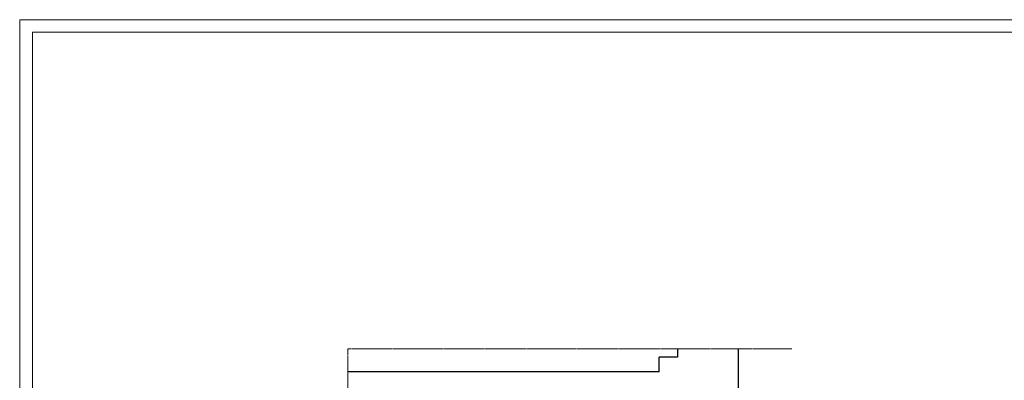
# Model space of a CAD drawing. Header units: millimetres. Extents: x 6904000 to 7075021, y 297772 to 407623.
# Tile 24 of 91: x 6935526 to 6949139, y 387633 to 392623. Entities that reach past the tile are written whole.
import ezdxf

# ---------------------------------------------------------------- set-up
doc = ezdxf.new("R2010")
doc.units = ezdxf.units.MM
doc.linetypes.add('MCS - PW - 2 piętro (2026.04.21)_do wysłania$0$ACAD_ISO02W100', pattern=[15, 12, -3])
doc.layers.add('MCS - PW - 2 piętro (2026.04.21)_do wysłania$0$Obrys powierzchni', color=8, linetype='Continuous', lineweight=9, plot=False)
doc.layers.add('MCS - PW - 2 piętro (2026.04.21)_do wysłania$0$Przekrojowa', color=8, linetype='Continuous', lineweight=25)
doc.layers.add('MCS - PW - 2 piętro (2026.04.21)_do wysłania$0$Widokowa', color=8, linetype='Continuous', lineweight=9)

msp = doc.modelspace()

# ---------------------------------------------------------------- linework, layer by layer
at = {"layer": 'MCS - PW - 2 piętro (2026.04.21)_do wysłania$0$Obrys powierzchni', "ltscale": 1.6}
for points in [[(6935526.2, 392623.2), (6956526.2, 392623.2), (6956526.2, 377773.2), (6935526.2, 377773.2)], [(6935701.2, 392448.2), (6956351.2, 392448.2), (6956351.2, 377948.2), (6935701.2, 377948.2)]]:
    msp.add_lwpolyline(points, close=True, dxfattribs=at)
at = {"layer": 'MCS - PW - 2 piętro (2026.04.21)_do wysłania$0$Przekrojowa', "ltscale": 1.6}
for p, q in [((6944622.5, 388069.7), (6944622.5, 387954.1)), ((6945466.1, 387042.1), (6945466.1, 388069.7)), ((6944367.7, 387750.5), (6944368.2, 387953.8)), ((6944622.5, 387954.1), (6944368.2, 387953.8)), ((6940207.3, 387750.5), (6940063.8, 387750.5)), ((6941413.6, 387750.5), (6940207.3, 387750.5)), ((6944367.7, 387750.5), (6941413.6, 387750.5))]:
    msp.add_line(p, q, dxfattribs=at)
at = {"layer": 'MCS - PW - 2 piętro (2026.04.21)_do wysłania$0$Widokowa', "linetype": 'MCS - PW - 2 piętro (2026.04.21)_do wysłania$0$ACAD_ISO02W100', "ltscale": 1.6}
msp.add_lwpolyline([(6946202.6, 388069.7), (6940063.8, 388069.7), (6940063.8, 381763.9), (6946206.3, 381763.9)], dxfattribs=at)

doc.saveas('drawing.dxf')
